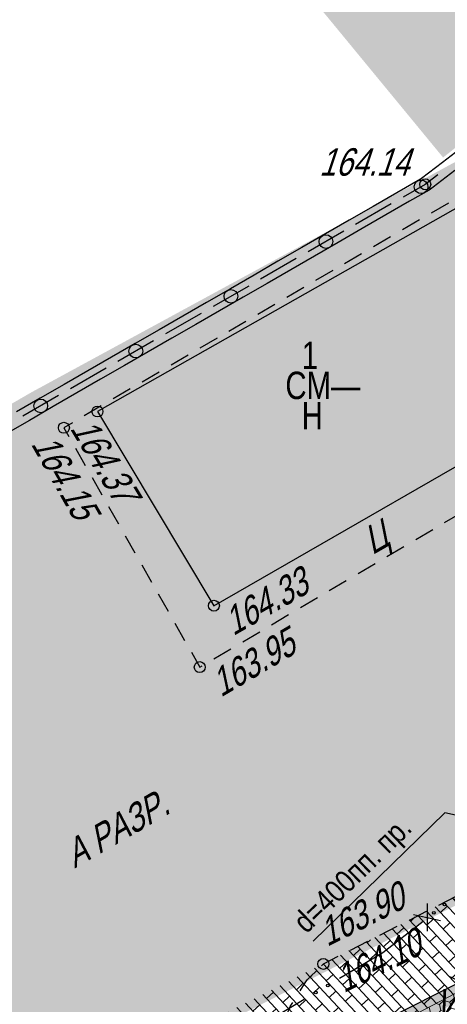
# Model space of a CAD drawing. Header units: millimetres. Extents: x 4385 to 11928, y 17253 to 36963.
# Tile 155 of 256: x 5872 to 5888, y 18684 to 18719. Entities that reach past the tile are written whole.
import ezdxf
from ezdxf.enums import TextEntityAlignment as Align

# ---------------------------------------------------------------- set-up
doc = ezdxf.new("R2010")
doc.units = ezdxf.units.MM
doc.linetypes.add('ГП_Ботаническая_1 и 2 этап$0$ACAD_ISO03W100', pattern=[30, 12, -18])
for name, color, linetype, lineweight in [('Геоподоснова_34179-21 от 9.08.21$0$Водосток проектный', 7, 'Continuous', 25), ('Геоподоснова_34179-21 от 9.08.21$0$Горизонтали', 7, 'Continuous', 25), ('Геоподоснова_34179-21 от 9.08.21$0$Граница площадки', 7, 'Continuous', 25), ('Геоподоснова_34179-21 от 9.08.21$0$Граница улицы', 7, 'Continuous', 25), ('Геоподоснова_34179-21 от 9.08.21$0$Здания', 7, 'Continuous', 25), ('Геоподоснова_34179-21 от 9.08.21$0$Кабели', 7, 'Continuous', 25), ('Геоподоснова_34179-21 от 9.08.21$0$Кабель связи', 7, 'Continuous', 25), ('Геоподоснова_34179-21 от 9.08.21$0$Ограды', 7, 'Continuous', 25), ('Геоподоснова_34179-21 от 9.08.21$0$Пояснительные подписи', 7, 'Continuous', 25), ('Геоподоснова_34179-21 от 9.08.21$0$Части зданий', 7, 'Continuous', 25)]:
    doc.layers.add(name, color=color, linetype=linetype, lineweight=lineweight)
doc.layers.add('ГП_Ботаническая_1 и 2 этап$0$ГП_граница_ГПЗУ_500_доп благо', color=7, linetype='Continuous', true_color=0xb5b5b5)
doc.layers.add('ГП_граница_аренд_зем_500', color=7, linetype='Continuous', true_color=0x000000)
for name, color, linetype, lineweight, true_color, transparency in [('ГП_Ботаническая_1 и 2 этап$0$ГП_тротуары_штриховка', 7, 'Continuous', 0, 0xffffff, 0.8), ('ГП_Ботаническая_1 и 2 этап$0$ГП_тротуары_штриховка_доп', 7, 'Continuous', 0, 0xffffff, 0.8), ('ГП_дороги_штриховка_сущ', 7, 'Continuous', 0, 0xc8d0d0, 0.6), ('ГП_реконстр_Ботаническая$0$ГП_тротуары_штриховка_УДС', 7, 'Continuous', 0, 0xd3c4ab, 0.5), ('ГП_тротуары_штриховка_сущ', 7, 'Continuous', 0, 0xba8573, 0.6)]:
    doc.layers.add(name, color=color, linetype=linetype, lineweight=lineweight, true_color=true_color, transparency=transparency)
doc.styles.add('Геоподоснова_34179-21 от 9.08.21$0$Style-RUSSIAN_1251', font='RUSSIAN_1251.shx')
doc.styles.add('Геоподоснова_34179-21 от 9.08.21$0$Style-RUSSIAN_1251 I 0.32289', font='RUSSIAN_1251.shx', dxfattribs={"oblique": 18.5})

# ---------------------------------------------------------------- blocks, each defined once
blk = doc.blocks.new('Геоподоснова_34179-21 от 9.08.21$0$msdElementTypeLineString_119')
at = {"layer": 'Геоподоснова_34179-21 от 9.08.21$0$Ограды', "linetype": 'Continuous', "lineweight": 25}
h = blk.add_hatch(color=7, dxfattribs=at)
edge = h.paths.add_edge_path()
edge.add_arc((46.693, 165.402), 0.25, 0, 360)
h = blk.add_hatch(color=7, dxfattribs=at)
edge = h.paths.add_edge_path()
edge.add_arc((43.227, 163.405), 0.25, 0, 360)
h = blk.add_hatch(color=7, dxfattribs=at)
edge = h.paths.add_edge_path()
edge.add_arc((39.761, 161.408), 0.25, 0, 360)
h = blk.add_hatch(color=7, dxfattribs=at)
edge = h.paths.add_edge_path()
edge.add_arc((36.295, 159.412), 0.25, 0, 360)
h = blk.add_hatch(color=7, dxfattribs=at)
edge = h.paths.add_edge_path()
edge.add_arc((32.829, 157.415), 0.25, 0, 360)
at = {"layer": 'Геоподоснова_34179-21 от 9.08.21$0$Ограды', "color": 7, "linetype": 'Continuous', "lineweight": 25}
for p, q in [((48.267, 166.889), (47.472, 166.282)), ((47.926, 165.999), (47.131, 165.393)), ((46.675, 165.68), (45.808, 165.18)), ((45.808, 165.18), (44.942, 164.681)), ((45.61, 164.778), (44.31, 164.029)), ((46.278, 164.874), (45.411, 164.375)), ((44.942, 164.681), (44.075, 164.182)), ((44.075, 164.182), (43.209, 163.683)), ((45.411, 164.375), (44.545, 163.876)), ((43.209, 163.683), (42.342, 163.184)), ((43.877, 163.779), (42.577, 163.03)), ((44.545, 163.876), (43.678, 163.376)), ((43.678, 163.376), (42.812, 162.877)), ((42.342, 163.184), (41.476, 162.685)), ((41.476, 162.685), (40.609, 162.185)), ((42.144, 162.781), (40.844, 162.032)), ((42.812, 162.877), (41.945, 162.378)), ((41.945, 162.378), (41.079, 161.879)), ((40.609, 162.185), (39.743, 161.686)), ((41.079, 161.879), (40.212, 161.38)), ((39.743, 161.686), (38.876, 161.187)), ((40.411, 161.783), (39.111, 161.034)), ((38.876, 161.187), (38.01, 160.688)), ((40.212, 161.38), (39.346, 160.881)), ((39.346, 160.881), (38.479, 160.381)), ((38.01, 160.688), (37.143, 160.189)), ((38.678, 160.784), (37.378, 160.035)), ((37.143, 160.189), (36.277, 159.69)), ((38.479, 160.381), (37.613, 159.882)), ((36.945, 159.786), (35.645, 159.037)), ((37.613, 159.882), (36.746, 159.383)), ((36.277, 159.69), (35.41, 159.19)), ((36.746, 159.383), (35.88, 158.884)), ((35.41, 159.19), (34.544, 158.691)), ((34.544, 158.691), (33.677, 158.192)), ((35.212, 158.788), (33.912, 158.039)), ((35.88, 158.884), (35.013, 158.385)), ((35.013, 158.385), (34.147, 157.886)), ((33.677, 158.192), (32.811, 157.693)), ((32.811, 157.693), (31.944, 157.194)), ((33.479, 157.789), (32.179, 157.04)), ((34.147, 157.886), (33.28, 157.386)), ((33.28, 157.386), (32.414, 156.887)), ((32.414, 156.887), (31.547, 156.388))]:
    blk.add_line(p, q, dxfattribs=at)
at = {"layer": 'Геоподоснова_34179-21 от 9.08.21$0$Ограды', "color": 7, "linetype": 'Continuous', "lineweight": 25, "flags": 128}
for points in [[(47.472, 166.282), (46.708, 165.699), (46.675, 165.68)], [(47.302, 165.837), (46.847, 165.49), (46.043, 165.027)], [(47.131, 165.393), (46.986, 165.282), (46.278, 164.874)]]:
    blk.add_lwpolyline(points, dxfattribs=at)
at = {"layer": 'Геоподоснова_34179-21 от 9.08.21$0$Ограды', "color": 7, "linetype": 'Continuous', "lineweight": 25}
for centre in [(46.693, 165.402), (46.693, 165.402), (43.227, 163.405), (43.227, 163.405), (39.761, 161.408), (39.761, 161.408), (36.295, 159.412), (36.295, 159.412), (32.829, 157.415), (32.829, 157.415)]:
    blk.add_circle(centre, 0.25, dxfattribs=at)
blk = doc.blocks.new('Геоподоснова_34179-21 от 9.08.21$0$msdElementTypeShape_18')
at = {"layer": 'Геоподоснова_34179-21 от 9.08.21$0$Граница площадки', "color": 7, "linetype": 'Continuous', "lineweight": 25}
for p, q in [((15.074, 17.535), (14.452, 17.171)), ((14.02, 16.919), (13.397, 16.555)), ((16.514, 16.186), (16.146, 16.807)), ((12.965, 16.303), (12.343, 15.939)), ((11.911, 15.686), (11.288, 15.322)), ((17.136, 15.135), (16.768, 15.756)), ((10.857, 15.07), (10.234, 14.706)), ((9.802, 14.454), (9.179, 14.09)), ((17.758, 14.084), (17.391, 14.705)), ((8.748, 13.838), (8.125, 13.474)), ((18.38, 13.033), (18.013, 13.654)), ((7.693, 13.221), (7.07, 12.857)), ((6.639, 12.605), (6.016, 12.241)), ((19.002, 11.982), (18.635, 12.603)), ((5.584, 11.989), (4.962, 11.625)), ((19.624, 10.931), (19.257, 11.552)), ((4.53, 11.372), (3.907, 11.008)), ((3.475, 10.756), (2.853, 10.392)), ((20.246, 9.88), (19.879, 10.501)), ((2.421, 10.14), (1.798, 9.776)), ((1.366, 9.523), (0.744, 9.159)), ((0.312, 8.907), (0.001, 8.725)), ((0.001, 8.725), (0.179, 8.411)), ((19.14, 8.381), (19.761, 8.748)), ((0.426, 7.977), (0.782, 7.349)), ((18.089, 7.76), (18.71, 8.127)), ((17.037, 7.139), (17.658, 7.506)), ((1.029, 6.915), (1.385, 6.287)), ((15.986, 6.518), (16.607, 6.885)), ((14.934, 5.896), (15.555, 6.263)), ((1.632, 5.853), (1.988, 5.225)), ((13.883, 5.275), (14.504, 5.642)), ((2.235, 4.791), (2.591, 4.163)), ((12.831, 4.654), (13.452, 5.021)), ((11.78, 4.033), (12.401, 4.4)), ((2.838, 3.729), (3.194, 3.101)), ((10.728, 3.411), (11.349, 3.778)), ((9.677, 2.79), (10.298, 3.157)), ((3.441, 2.667), (3.798, 2.039)), ((8.625, 2.169), (9.246, 2.536)), ((7.574, 1.548), (8.195, 1.914)), ((4.045, 1.605), (4.401, 0.977)), ((6.522, 0.926), (7.143, 1.293)), ((5.47, 0.305), (6.091, 0.672))]:
    blk.add_line(p, q, dxfattribs=at)
at = {"layer": 'Геоподоснова_34179-21 от 9.08.21$0$Граница площадки', "color": 7, "linetype": 'Continuous', "lineweight": 25, "flags": 128}
for points in [[(15.892, 17.238), (15.551, 17.814), (15.506, 17.788)], [(20.192, 9.003), (20.617, 9.254), (20.501, 9.45)], [(4.648, 0.542), (4.955, 0.001), (5.04, 0.051)]]:
    blk.add_lwpolyline(points, dxfattribs=at)
blk = doc.blocks.new('Геоподоснова_34179-21 от 9.08.21$0$PIKET_380')
at = {"layer": 'Геоподоснова_34179-21 от 9.08.21$0$Горизонтали', "color": 7, "linetype": 'Continuous', "lineweight": 25}
blk.add_arc((0, 0), 0.2, 0, 360, dxfattribs=at)
blk = doc.blocks.new('Геоподоснова_34179-21 от 9.08.21$0$msdElementTypeLineString_143')
at = {"layer": 'Геоподоснова_34179-21 от 9.08.21$0$Граница улицы', "color": 7, "linetype": 'Continuous', "lineweight": 25}
for p, q in [((5.869, 24.181), (6.498, 24.501)), ((4.795, 23.633), (5.423, 23.954)), ((3.72, 23.086), (4.349, 23.406)), ((2.646, 22.539), (3.275, 22.859))]:
    blk.add_line(p, q, dxfattribs=at)
at = {"layer": 'Геоподоснова_34179-21 от 9.08.21$0$Граница улицы', "color": 7, "linetype": 'Continuous', "lineweight": 25, "flags": 128}
for points in [[(1.59, 21.966), (1.66, 22.036), (2.201, 22.312)], [(0.812, 21.054), (0.975, 21.312), (1.073, 21.452), (1.236, 21.614)], [(0.249, 19.993), (0.447, 20.478), (0.544, 20.631)]]:
    blk.add_lwpolyline(points, dxfattribs=at)
blk = doc.blocks.new('Геоподоснова_34179-21 от 9.08.21$0$PIKET_405')
at = {"layer": 'Геоподоснова_34179-21 от 9.08.21$0$Горизонтали', "color": 7, "linetype": 'Continuous', "lineweight": 25}
blk.add_arc((0, 0), 0.2, 0, 360, dxfattribs=at)
blk = doc.blocks.new('Геоподоснова_34179-21 от 9.08.21$0$PIKET_406')
at = {"layer": 'Геоподоснова_34179-21 от 9.08.21$0$Горизонтали', "color": 7, "linetype": 'Continuous', "lineweight": 25}
blk.add_arc((0, 0), 0.2, 0, 360, dxfattribs=at)
blk = doc.blocks.new('Геоподоснова_34179-21 от 9.08.21$0$PIKET_407')
at = {"layer": 'Геоподоснова_34179-21 от 9.08.21$0$Горизонтали', "color": 7, "linetype": 'Continuous', "lineweight": 25}
blk.add_arc((0.00025, 0.0004), 0.2, 0, 359.999994, dxfattribs=at)
blk = doc.blocks.new('Геоподоснова_34179-21 от 9.08.21$0$PIKET_408')
at = {"layer": 'Геоподоснова_34179-21 от 9.08.21$0$Горизонтали', "color": 7, "linetype": 'Continuous', "lineweight": 25}
blk.add_arc((0, 0), 0.2, 0, 360, dxfattribs=at)
blk = doc.blocks.new('Геоподоснова_34179-21 от 9.08.21$0$PIKET_491')
at = {"layer": 'Геоподоснова_34179-21 от 9.08.21$0$Горизонтали', "color": 7, "linetype": 'Continuous', "lineweight": 25}
blk.add_arc((0, 0), 0.2, 0, 360, dxfattribs=at)
blk = doc.blocks.new('Геоподоснова_34179-21 от 9.08.21$0$msdElementTypeTextNode_16')
at = {"layer": 'Геоподоснова_34179-21 от 9.08.21$0$Здания', "color": 7, "linetype": 'Continuous', "lineweight": 25, "style": 'Геоподоснова_34179-21 от 9.08.21$0$Style-RUSSIAN_1251', "width": 0.799996}
for s, p in [('  1 ', (0, 1.1)), ('СМ—', (0, 0)), ('  Н', (0, -1.1))]:
    blk.add_text(s, height=1, dxfattribs=at).set_placement(p, align=Align.MIDDLE_LEFT)
blk = doc.blocks.new('Геоподоснова_34179-21 от 9.08.21$0$msdElementTypeLineString_814')
at = {"layer": 'Геоподоснова_34179-21 от 9.08.21$0$Кабель связи', "color": 3, "linetype": 'Continuous', "lineweight": 25}
blk.add_line((26.009, 61.411), (22.826, 59.525), dxfattribs=at)
at = {"layer": 'Геоподоснова_34179-21 от 9.08.21$0$Кабель связи', "color": 3, "linetype": 'Continuous', "lineweight": 25, "flags": 128}
blk.add_lwpolyline([(30.344, 64.261), (28.88, 63.112), (27.299, 62.175)], dxfattribs=at)
at = {"layer": 'Геоподоснова_34179-21 от 9.08.21$0$Кабель связи', "color": 3, "linetype": 'Continuous', "lineweight": 25}
for centre in [(30.738, 64.57), (31.131, 64.879), (26.869, 61.92), (26.439, 61.665)]:
    blk.add_circle(centre, 0.05, dxfattribs=at)
blk = doc.blocks.new('Геоподоснова_34179-21 от 9.08.21$0$msdElementTypeLineString_815')
at = {"layer": 'Геоподоснова_34179-21 от 9.08.21$0$Кабель связи', "color": 1, "linetype": 'Continuous', "lineweight": 25}
for p, q in [((29.861, 63.266), (29.867, 64.266)), ((30.332, 63.638), (29.357, 63.863))]:
    blk.add_line(p, q, dxfattribs=at)
blk = doc.blocks.new('Геоподоснова_34179-21 от 9.08.21$0$msdElementTypeMultiLine_507')
at = {"layer": 'Геоподоснова_34179-21 от 9.08.21$0$Кабель связи', "color": 3, "linetype": 'Continuous', "lineweight": 25}
blk.add_blockref('Геоподоснова_34179-21 от 9.08.21$0$msdElementTypeLineString_814', (0, 0), dxfattribs=at)
at = {"layer": 'Геоподоснова_34179-21 от 9.08.21$0$Кабель связи', "color": 1, "linetype": 'Continuous', "lineweight": 25}
blk.add_blockref('Геоподоснова_34179-21 от 9.08.21$0$msdElementTypeLineString_815', (0.643, 0.643), dxfattribs=at)
blk = doc.blocks.new('Геоподоснова_34179-21 от 9.08.21$0$msdElementTypeLineString_844')
at = {"layer": 'Геоподоснова_34179-21 от 9.08.21$0$Кабели', "color": 10, "linetype": 'Continuous', "lineweight": 25}
for p, q in [((3.773, 2.011), (8.135, 4.192)), ((0.25, 0.25), (2.431, 1.341))]:
    blk.add_line(p, q, dxfattribs=at)
at = {"layer": 'Геоподоснова_34179-21 от 9.08.21$0$Кабели', "color": 10, "linetype": 'Continuous', "lineweight": 25, "flags": 128}
for points in [[(14.511, 8.622), (15.403, 8.832), (16.856, 9.286)], [(9.321, 5.099), (11.135, 6.635), (12.901, 7.395), (13.314, 7.798)]]:
    blk.add_lwpolyline(points, dxfattribs=at)
at = {"layer": 'Геоподоснова_34179-21 от 9.08.21$0$Кабели', "color": 10, "linetype": 'Continuous', "lineweight": 25}
for centre in [(13.852, 8.322), (8.749, 4.614), (3.102, 1.676)]:
    blk.add_circle(centre, 0.25, dxfattribs=at)
blk = doc.blocks.new('Геоподоснова_34179-21 от 9.08.21$0$msdElementTypeLineString_845')
at = {"layer": 'Геоподоснова_34179-21 от 9.08.21$0$Кабели', "color": 1, "linetype": 'Continuous', "lineweight": 25}
for p, q in [((16.626, 9.716), (16.266, 8.783)), ((16.054, 9.535), (16.886, 8.979)), ((14.631, 9.154), (15.421, 8.54)), ((15.214, 9.294), (14.789, 8.389)), ((13.726, 8.728), (13.827, 7.733)), ((13.298, 8.308), (14.291, 8.189)), ((12.583, 7.757), (12.322, 6.792)), ((12.033, 7.518), (12.918, 7.051)), ((10.57, 6.673), (10.602, 5.674)), ((10.114, 6.284), (11.096, 6.096)), ((7.016, 4.132), (6.81, 3.154)), ((6.481, 3.862), (7.391, 3.446))]:
    blk.add_line(p, q, dxfattribs=at)
blk = doc.blocks.new('Геоподоснова_34179-21 от 9.08.21$0$msdElementTypeMultiLine_522')
at = {"layer": 'Геоподоснова_34179-21 от 9.08.21$0$Кабели', "color": 1, "linetype": 'Continuous', "lineweight": 25}
for name, p in [('Геоподоснова_34179-21 от 9.08.21$0$msdElementTypeLineString_845', (0, 0)), ('Геоподоснова_34179-21 от 9.08.21$0$msdElementTypeLineString_844', (0.157, 0.157))]:
    blk.add_blockref(name, p, dxfattribs=at)
blk = doc.blocks.new('Геоподоснова_34179-21 от 9.08.21$0$DIMTXT_269')
at = {"layer": 'Геоподоснова_34179-21 от 9.08.21$0$Водосток проектный', "color": 7, "linetype": 'Continuous', "lineweight": 25}
for q in [(-0.727, -0.045), (-0.641, 0.346)]:
    blk.add_line((0, 0), q, dxfattribs=at)
at = {"layer": 'Геоподоснова_34179-21 от 9.08.21$0$Водосток проектный', "color": 7, "linetype": 'Continuous', "lineweight": 25, "flags": 128}
blk.add_lwpolyline([(0, 0), (-7.773, 1.711), (-12.568, -2.971)], dxfattribs=at)
at = {"layer": 'Геоподоснова_34179-21 от 9.08.21$0$Водосток проектный', "color": 7, "linetype": 'Continuous', "lineweight": 25, "style": 'Геоподоснова_34179-21 от 9.08.21$0$Style-RUSSIAN_1251', "width": 0.875}
blk.add_text('d=400пп. пр.', height=0.8, rotation=44.3171, dxfattribs=at).set_placement((-13.372, -2.148), align=Align.TOP_LEFT)
blk = doc.blocks.new('Геоподоснова_34179-21 от 9.08.21')
at = {"layer": 'Геоподоснова_34179-21 от 9.08.21$0$Здания', "color": 7, "linetype": 'Continuous', "lineweight": 25, "flags": 128}
blk.add_lwpolyline([(5874.974, 18705.176), (5879.219, 18698.095), (5892.347, 18705.65), (5888.299, 18712.718), (5874.974, 18705.176)], dxfattribs=at)
at = {"layer": 'Геоподоснова_34179-21 от 9.08.21$0$Водосток проектный', "color": 7, "linetype": 'Continuous', "lineweight": 25}
blk.add_blockref('Геоподоснова_34179-21 от 9.08.21$0$DIMTXT_269', (5895.405, 18688.836), dxfattribs=at)
at = {"layer": 'Геоподоснова_34179-21 от 9.08.21$0$Горизонтали', "color": 7, "linetype": 'Continuous', "lineweight": 25}
for name, p in [('Геоподоснова_34179-21 от 9.08.21$0$PIKET_491', (5886.924, 18713.457)), ('Геоподоснова_34179-21 от 9.08.21$0$PIKET_408', (5874.974, 18705.176)), ('Геоподоснова_34179-21 от 9.08.21$0$PIKET_407', (5873.748, 18704.582)), ('Геоподоснова_34179-21 от 9.08.21$0$PIKET_406', (5879.219, 18698.094)), ('Геоподоснова_34179-21 от 9.08.21$0$PIKET_405', (5878.703, 18695.857)), ('Геоподоснова_34179-21 от 9.08.21$0$PIKET_380', (5883.21, 18685.04))]:
    blk.add_blockref(name, p, dxfattribs=at)
at = {"layer": 'Геоподоснова_34179-21 от 9.08.21$0$Граница площадки', "color": 7, "linetype": 'Continuous', "lineweight": 25}
blk.add_blockref('Геоподоснова_34179-21 от 9.08.21$0$msdElementTypeShape_18', (5873.748, 18695.857), dxfattribs=at)
at = {"layer": 'Геоподоснова_34179-21 от 9.08.21$0$Граница улицы', "color": 7, "linetype": 'Continuous', "lineweight": 25}
blk.add_blockref('Геоподоснова_34179-21 от 9.08.21$0$msdElementTypeLineString_143', (5881.55, 18663.004), dxfattribs=at)
at = {"layer": 'Геоподоснова_34179-21 от 9.08.21$0$Здания', "color": 7, "linetype": 'Continuous', "lineweight": 25}
blk.add_blockref('Геоподоснова_34179-21 от 9.08.21$0$msdElementTypeTextNode_16', (5881.825, 18706.128), dxfattribs=at)
at = {"layer": 'Геоподоснова_34179-21 от 9.08.21$0$Кабели', "color": 1, "linetype": 'Continuous', "lineweight": 25}
blk.add_blockref('Геоподоснова_34179-21 от 9.08.21$0$msdElementTypeMultiLine_522', (5881.302, 18680.728), dxfattribs=at)
at = {"layer": 'Геоподоснова_34179-21 от 9.08.21$0$Кабель связи', "color": 3, "linetype": 'Continuous', "lineweight": 25}
blk.add_blockref('Геоподоснова_34179-21 от 9.08.21$0$msdElementTypeMultiLine_507', (5856.499, 18622.328), dxfattribs=at)
at = {"layer": 'Геоподоснова_34179-21 от 9.08.21$0$Ограды', "color": 7, "linetype": 'Continuous', "lineweight": 25}
blk.add_blockref('Геоподоснова_34179-21 от 9.08.21$0$msdElementTypeLineString_119', (5840.077, 18547.967), dxfattribs=at)
at = {"layer": 'Геоподоснова_34179-21 от 9.08.21$0$Горизонтали', "color": 7, "linetype": 'Continuous', "lineweight": 25, "style": 'Геоподоснова_34179-21 от 9.08.21$0$Style-RUSSIAN_1251 I 0.32289', "oblique": 18.5, "width": 0.799996}
blk.add_text('164.14', height=1, dxfattribs=at).set_placement((5883.058, 18713.774))
for s, rotation, p in [('164.37', 300.9366, (5873.957, 18704.563)), ('164.15', 299.5927, (5872.535, 18703.997)), ('164.33', 29.9196, (5879.923, 18696.984)), ('163.95', 30.5751, (5879.472, 18694.746)), ('163.90', 26.5047, (5883.344, 18685.657))]:
    blk.add_text(s, height=1, rotation=rotation, dxfattribs=at).set_placement(p)
blk.add_text('164.10', height=1, rotation=26.5047, dxfattribs=at).set_placement((5883.508, 18684.863), align=Align.TOP_LEFT)
at = {"layer": 'Геоподоснова_34179-21 от 9.08.21$0$Граница улицы', "color": 7, "linetype": 'Continuous', "lineweight": 25, "style": 'Геоподоснова_34179-21 от 9.08.21$0$Style-RUSSIAN_1251 I 0.32289', "oblique": 18.5, "width": 0.799996}
blk.add_text('А РАЗР.', height=1, rotation=30.0564, dxfattribs=at).set_placement((5874.135, 18688.51))
at = {"layer": 'Геоподоснова_34179-21 от 9.08.21$0$Пояснительные подписи', "color": 7, "linetype": 'Continuous', "lineweight": 25, "style": 'Геоподоснова_34179-21 от 9.08.21$0$Style-RUSSIAN_1251 I 0.32289', "oblique": 18.5, "width": 0.8}
blk.add_text('VII-2021Г.', height=1, dxfattribs=at).set_placement((5887.246, 18683.125))
at = {"layer": 'Геоподоснова_34179-21 от 9.08.21$0$Части зданий', "color": 7, "linetype": 'Continuous', "lineweight": 25, "style": 'Геоподоснова_34179-21 от 9.08.21$0$Style-RUSSIAN_1251 I 0.32289', "oblique": 18.5, "width": 0.799996}
blk.add_text('Ц', height=1, rotation=29.9196, dxfattribs=at).set_placement((5884.995, 18699.934))
blk = doc.blocks.new('ГП_реконстр_Ботаническая')
at = {"layer": 'ГП_реконстр_Ботаническая$0$ГП_тротуары_штриховка_УДС'}
h = blk.add_hatch(color=256, dxfattribs=at)
h.dxf.hatch_style = 1
h.paths.add_polyline_path([(5873.343, 18732.426), (5882.325, 18723.171), (5882.38, 18723.103), (5884.231, 18720.867), (5882.919, 18720.09), (5887.575, 18714.435), (5888.88, 18715.471), (5889.399, 18715.883), (5891.546, 18717.41), (5891.4, 18717.556), (5891.401, 18717.557), (5884.454, 18724.604), (5881.236, 18727.82), (5880.12, 18728.937), (5877.52, 18731.539), (5875.802, 18733.257), (5874.372, 18734.69), (5872.379, 18736.855), (5847.283, 18763.367), (5869.066, 18736.913)])
blk = doc.blocks.new('ГП_Ботаническая_1 и 2 этап')
at = {"layer": 'ГП_Ботаническая_1 и 2 этап$0$ГП_тротуары_штриховка', "true_color": 0x333333}
h = blk.add_hatch(dxfattribs=at)
h.set_pattern_fill('AR-BRSTD', color=250, scale=0.005, angle=313)
edge = h.paths.add_edge_path()
edge.add_line((5880.295, 18673.588), (5872.631, 18669.664))
edge.add_line((5872.631, 18669.664), (5870.413, 18671.899))
edge.add_arc((5864.12, 18664.128), 10, 50.9996, 114.2136)
edge.add_line((5860.019, 18673.248), (5893.6, 18690.333))
edge.add_line((5893.6, 18690.333), (5895.031, 18687.537))
edge.add_line((5895.031, 18687.537), (5880.793, 18680.237))
edge.add_arc((5886.181, 18676.491), 6.563, 145.1923, 206.2503)
at = {"layer": 'ГП_Ботаническая_1 и 2 этап$0$ГП_тротуары_штриховка_доп', "true_color": 0x4d4d4d}
h = blk.add_hatch(dxfattribs=at)
h.set_pattern_fill('HONEY', color=251, scale=0.07, angle=43.004992)
h.paths.add_polyline_path([(5881.287, 18679.418), (5880.852, 18680.268), (5881.888, 18680.799), (5884.463, 18682.116), (5885.543, 18682.669), (5889.672, 18684.823), (5891.438, 18685.748), (5892.213, 18686.153), (5892.33, 18686.153), (5893.011, 18685.418)])
at = {"layer": 'ГП_Ботаническая_1 и 2 этап$0$ГП_граница_ГПЗУ_500_доп благо', "linetype": 'ГП_Ботаническая_1 и 2 этап$0$ACAD_ISO03W100', "ltscale": 0.06, "const_width": 0.6}
blk.add_lwpolyline([(5872.624, 18669.665, 0.352598), (5860.019, 18673.248), (5906.909, 18697.114, 0.071528), (5907.982, 18693.27), (5907.982, 18693.27), (5896.124, 18682.091), (5892.291, 18686.195), (5886.133, 18682.971), (5880.793, 18680.237, 0.272903), (5880.295, 18673.588)], format="xyb", close=True, dxfattribs=at)
at = {"layer": 'ГП_Ботаническая_1 и 2 этап$0$ГП_тротуары_штриховка_доп', "color": 6}
blk.add_lwpolyline([(5881.287, 18679.418), (5880.852, 18680.268), (5881.888, 18680.799), (5884.463, 18682.116), (5885.543, 18682.669), (5889.672, 18684.823), (5891.438, 18685.748), (5892.213, 18686.153), (5892.33, 18686.153), (5893.011, 18685.418), (5881.287, 18679.418)], dxfattribs=at)

msp = doc.modelspace()

# ---------------------------------------------------------------- block references
msp.add_blockref('ГП_реконстр_Ботаническая', (0, 0))

# ---------------------------------------------------------------- next in the draw order: block references
msp.add_blockref('ГП_Ботаническая_1 и 2 этап', (0, 0))

# ---------------------------------------------------------------- next in the draw order: hatches: boundary and pattern name
at = {"layer": 'ГП_дороги_штриховка_сущ'}
h = msp.add_hatch(color=256, dxfattribs=at)
h.dxf.hatch_style = 1
h.paths.add_polyline_path([(5883.21, 18685.04), (5889.882, 18688.44), (5892.03, 18689.535), (5896.332, 18691.713), (5899.559, 18693.347), (5904.918, 18696.108), (5905.873, 18696.271), (5898.161, 18704.489), (5888.561, 18714.72), (5888.066, 18714.3), (5872.561, 18705.873), (5860.636, 18698.968), (5857.378, 18697.074), (5844.32, 18689.715), (5841.45, 18688.92), (5840.729, 18688.812), (5840.729, 18688.807), (5840.354, 18688.755), (5839.877, 18688.686), (5843.659, 18676.777), (5846.674, 18666.459), (5872.071, 18679.27)])
at = {"layer": 'ГП_тротуары_штриховка_сущ'}
h = msp.add_hatch(dxfattribs=at)
h.set_pattern_fill('ANSI31', color=256, scale=0.1, angle=90)
h.paths.add_polyline_path([(5881.287, 18679.418), (5880.852, 18680.268), (5880.793, 18680.237, 0.272903), (5880.295, 18673.588), (5880.199, 18673.539), (5880.2, 18673.539), (5895.42, 18681.33), (5896.194, 18682.065), (5896.147, 18682.113), (5896.124, 18682.091), (5895.172, 18683.109), (5892.944, 18685.383)])

# ---------------------------------------------------------------- next in the draw order: linework, layer by layer
at = {"layer": 'ГП_граница_аренд_зем_500', "color": 190, "true_color": 0x9933ff, "const_width": 0.6}
for points in [[(5892.85, 18716.544), (6024.877, 18575.86), (6064.881, 18533.238), (5990.171, 18463.136), (5886.567, 18442.93), (5839.299, 18683.877)], [(5887.055, 18702.18), (5890.587, 18704.18), (5894.072, 18698.024), (5890.541, 18696.025)]]:
    msp.add_lwpolyline(points, close=True, dxfattribs=at)

# ---------------------------------------------------------------- next in the draw order: block references
msp.add_blockref('Геоподоснова_34179-21 от 9.08.21', (0, 0))

doc.saveas('drawing.dxf')
